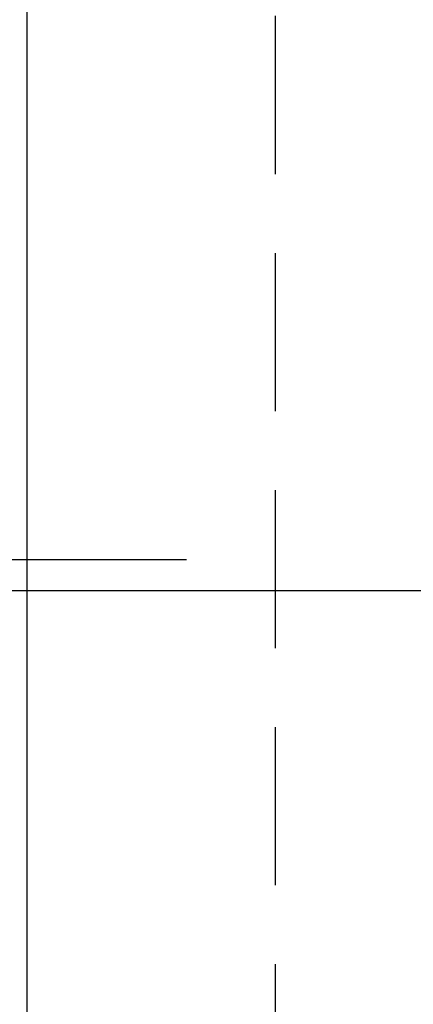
# Model space of a CAD drawing. Header units: millimetres. Extents: x 247761 to 294611, y 172579 to 236863.
# Tile 102 of 256: x 249958 to 250116, y 186052 to 186447. Entities that reach past the tile are written whole.
import ezdxf

# ---------------------------------------------------------------- set-up
doc = ezdxf.new("R2010")
doc.units = ezdxf.units.MM
doc.linetypes.add('ČÁRKOVANÁ', pattern=[19.05, 12.7, -6.35])
doc.layers.add('FASÁDA DETAILNÍ', color=4, linetype='Continuous')
doc.layers.add('NOVA', color=240, linetype='Continuous')

# ---------------------------------------------------------------- blocks, each defined once
blk = doc.blocks.new('A$C69D17D4D')
at = {"layer": 'FASÁDA DETAILNÍ'}
blk.add_line((-24619.88, 12859), (-24945.57, 12859), dxfattribs=at)
blk.add_line((-24619.88, 12859), (-24945.57, 12859), dxfattribs=at)
blk.add_lwpolyline([(1416, 1484), (-24684, 1484), (-24684, 24684), (1416, 24684)], close=True, dxfattribs=at)
at = {"layer": 'FASÁDA DETAILNÍ', "color": 7, "linetype": 'ČÁRKOVANÁ', "ltscale": 5}
blk.add_lwpolyline([(1316, 1584), (-24584, 1584), (-24584, 24584), (1316, 24584)], close=True, dxfattribs=at)

msp = doc.modelspace()

# ---------------------------------------------------------------- linework, layer by layer
at = {"layer": 'NOVA'}
msp.add_line((250260.517, 186217.759), (249954.517, 186217.759), dxfattribs=at)

# ---------------------------------------------------------------- block references
at = {"layer": 'NOVA', "ltscale": 300}
msp.add_blockref('A$C69D17D4D', (274644.517, 173371.259), dxfattribs=at)

doc.saveas('drawing.dxf')
